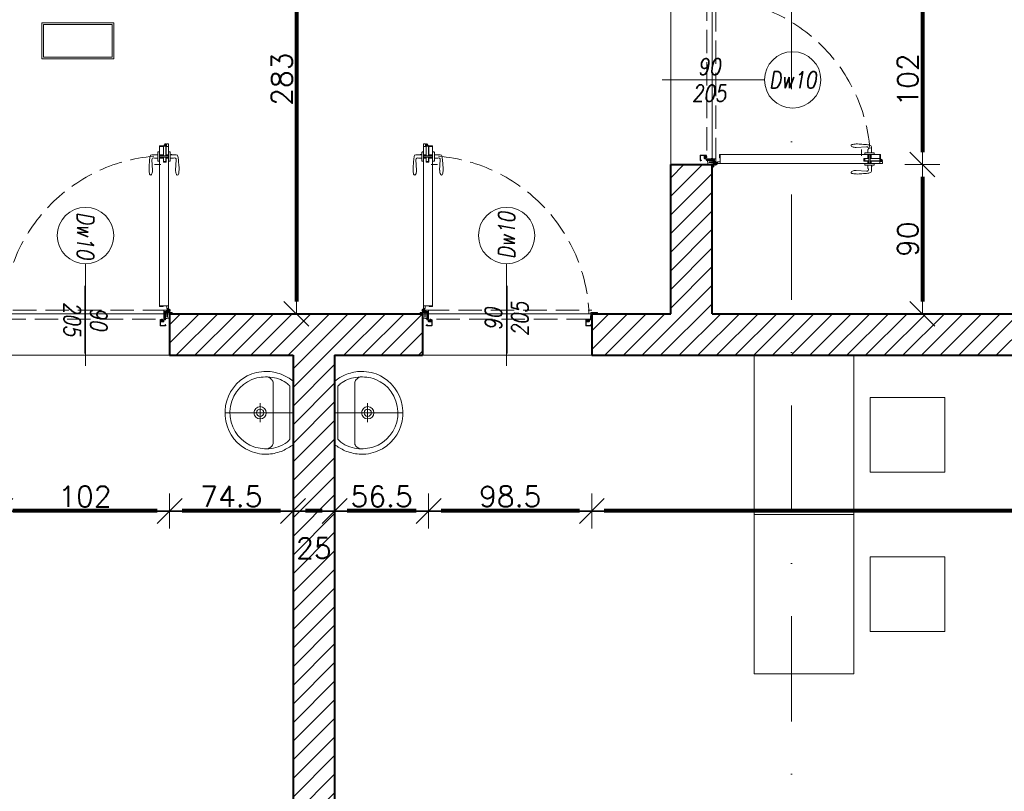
# Model space of a CAD drawing. Header units: metres. Extents: x 7408630 to 15602436, y 5561464 to 13303678.
# Tile 17 of 123: x 7415095 to 7415688, y 5562486 to 5562951. Entities that reach past the tile are written whole.
import ezdxf
from ezdxf.enums import TextEntityAlignment as Align

# ---------------------------------------------------------------- set-up
doc = ezdxf.new("R2010")
doc.units = ezdxf.units.M
doc.header["$MEASUREMENT"] = 0
for name, pattern in [('CENTER', [0.6, 0.375, -0.075, 0.075, -0.075]), ('DASHDOT', [25.4, 12.7, -6.35, 0, -6.35]), ('Hidden Line', [391.222223, 282.222223, -109])]:
    doc.linetypes.add(name, pattern=pattern)
for name, color, linetype, lineweight in [('!! 0_Opis_pom', 9, 'Continuous', 13), ('!! 0_Osie', 1, 'DASHDOT', 13), ('!! 1_ proj wyposdażenie', 42, 'Continuous', 5), ('!! 1_drzwi opis', 151, 'Continuous', 9), ('!! 1_drzwi-linia', 213, 'Continuous', 5), ('!! 1_hatch projektowane ściany', 4, 'Continuous', 5), ('!! 1_OPIS POM NOWE', 140, 'Continuous', 5), ('!! 1_PROJ Sciany', 2, 'Continuous', 40), ('!! 2_wypos-sanitarne', 240, 'Continuous', 9), ('!! wymiary osi', 250, 'Continuous', 5), ('0-osie-liniA', 14, 'DASHDOT', 5), ('Granica', 112, 'Continuous', 80)]:
    doc.layers.add(name, color=color, linetype=linetype, lineweight=lineweight)
doc.layers.add('!! 0_ramki', color=66, linetype='Continuous', lineweight=9, plot=False)
doc.layers.add('Powierzchnia', color=140, linetype='Continuous', lineweight=5, plot=False)
doc.styles.add('50', font='ROMANS.shx', dxfattribs={"width": 0.8, "oblique": 10, "height": 10})
doc.styles.add('ARIAL', font='tahoma.ttf')
doc.styles.add('TXT', font='simplex.shx')
doc.dimstyles.new('DIM50', dxfattribs={"dimscale": 5, "dimtxt": 2, "dimasz": 1, "dimexe": 0, "dimexo": 0, "dimgap": 0.5, "dimtad": 1, "dimdec": 4, "dimrnd": 0.5, "dimdsep": 46, "dimtxsty": 'TXT', "dimblk": 'TICK1', "dimblk1": 'TICK1', "dimblk2": 'TICK1', "dimsah": 1, "dimcen": 0, "dimse1": 1, "dimse2": 1, "dimclrd": 1, "dimclre": 7, "dimclrt": 9, "dimadec": 0, "dimazin": 0, "dimtfac": 1, "dimtdec": 4, "dimtmove": 2, "dimatfit": 3, "dimldrblk": 'TICK1', "dimfxl": 1, "dimtolj": 1, "dimarcsym": 0})
pattern_1 = [(45, (-71376.923, 194378.116), (-5.61266008, 5.61266008), [])]

# ---------------------------------------------------------------- blocks, each defined once
blk = doc.blocks.new('8544-EI60')
at = {"color": 254, "true_color": 0xe9d9be}
for p, q in [((-5.3, 0), (6, 0)), ((6, 0), (7.4, -1.4)), ((-7.5, -2.2), (-7.5, -2.2)), ((-7.5, -5.2), (-7.5, -5.2)), ((-7.5, -8.2), (-7.5, -8.2)), ((-5.6, -0.1), (-7.4, -1.9)), ((-5.5, -3), (-7.4, -4.9)), ((-5.5, -6), (-7.4, -7.9)), ((-5.5, -1.4), (-6.6, -2.6)), ((-5.5, -4.4), (-6.6, -5.6)), ((-5.5, -7.4), (-6.6, -8.6)), ((-5.5, -3), (-5.5, -1.4)), ((-5.5, -6), (-5.5, -4.4)), ((-5.5, -7.4), (-5.3, -8)), ((-5.3, -8), (-1.2, -8)), ((-4.5, -3.9), (-4.5, -1)), ((-4.5, -1), (5, -1)), ((-4.5, -3.9), (0.4, -2.7)), ((-4.5, -5), (0.1, -3.8)), ((-4.5, -7), (-4.5, -5)), ((-4.5, -7), (-1.2, -7)), ((-0.7, -8.5), (-1.1, -12.4)), ((0.3, -8.6), (-0.1, -12.1)), ((3.1, -13.5), (-0.1, -13.5)), ((0.1, -3.8), (5.2, -7.4)), ((3, -12.5), (0.3, -12.5)), ((0.4, -2.7), (5, -6.1)), ((5, -6.1), (5, -1)), ((6, -1.4), (6.6, -2.1)), ((6, -3.2), (6, -1.4)), ((6, -3.2), (7.4, -4.5)), ((6, -4.6), (6.6, -5.3)), ((6, -6), (6, -4.6)), ((6.7, -6.4), (7.5, -6)), ((7.5, -1.7), (7.5, -1.7)), ((7.5, -4.9), (7.5, -4.9)), ((7.5, -8), (7.6, -9.4))]:
    blk.add_line(p, q, dxfattribs=at)
for centre, radius, start, end in [((-5.3, -0.5), 0.5, 90, 135), ((-7, -2.2), 0.5, 135, 180), ((-7, -2.2), 0.5, 180, 315), ((-7, -5.2), 0.5, 135, 180), ((-7, -5.2), 0.5, 180, 315), ((-7, -8.2), 0.5, 135, 180), ((-7, -8.2), 0.5, 180, 315), ((-1.2, -8.5), 1.5, 354.43659, 90), ((-1.2, -8.5), 0.5, 354.43659, 90), ((0.4, -12.5), 1.5, 174.43659, 180.41249), ((-0.1, -12.5), 1, 180.41249, 270), ((0.3, -12.1), 0.4, 174.43659, 270), ((3, -11.5), 1, 270, 290.12116), ((3.1, -12.5), 1, 270, 288.98447), ((0.1, -3.8), 9.19, 290.12116, 302.44059), ((0.1, -3.8), 10.2, 288.98447, 310.54143), ((3.7, -9.5), 2.5, 302.44059, 54.37606), ((6.5, -6), 0.5, 180, 296.57466), ((7, -1.7), 0.5, 225, 0), ((7, -4.9), 0.5, 225, 0), ((5.1, -9.7), 2.5, 310.54143, 5.5701), ((7, -1.7), 0.5, 0, 45), ((7, -4.9), 0.5, 0, 45)]:
    blk.add_arc(centre, radius, start, end, dxfattribs=at)
blk = doc.blocks.new('zaw-dr-90-p')
at = {"color": 2, "linetype": 'CENTER', "ltscale": 0.2}
for p, q in [((12, 0), (-12, 0)), ((0, 12), (0, -12)), ((24.5, 24), (31, 24)), ((24.5, 19), (31, 19))]:
    blk.add_line(p, q, dxfattribs=at)
at = {"ltscale": 0.2}
for p, q in [((10, 12), (6.5, 12)), ((10, 0), (10, 6.5))]:
    blk.add_line(p, q, dxfattribs=at)
blk.add_lwpolyline([(0, 6.5), (23.5, 6.5, 0.414214), (28, 11), (28, 31), (24.5, 31), (24.5, 11, -0.414214), (23.5, 10), (0, 10, 4.561698), (7.6, 6.5), (4.9, 4.2)], format="xyb", dxfattribs=at)
blk.add_lwpolyline([(-0.2, -0.2), (-2.5, -0.2), (-2.5, 0.2), (-0.2, 0.2), (-0.2, 2.5), (0.2, 2.5), (0.2, 0.2), (2.8, 0.2), (2.8, -0.2), (0.2, -0.2), (0.2, -2.8), (-0.2, -2.8)], close=True)
blk.add_lwpolyline([(10, 10), (10, 39), (6.5, 39), (6.5, 10)], dxfattribs=at)
blk.add_circle((0, 0), 6.5, dxfattribs=at)
blk = doc.blocks.new('drzwi 90- sc 12')
h = blk.add_hatch()
h.set_pattern_fill('ANSI37', color=256, scale=0.022, angle=0.00105, style=0)
h.set_pattern_definition([(45.0010491, (2407.02095, 648.17796), (-0.04939231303, 0.04939050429), []), (135.0010491, (2407.02095, 648.17796), (-0.04939050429, -0.04939231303), [])])
h.paths.add_polyline_path([(-13715.37, 20305.72), (-13715.57, 20305.72), (-13715.57, 20307.72), (-13715.37, 20307.72)])
h = blk.add_hatch()
h.set_pattern_fill('ANSI37', color=256, scale=0.022, angle=0.00105, style=0)
h.set_pattern_definition([(135.0010491, (4473.9854, -4604.62511), (0.04939050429, 0.04939231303), []), (45.0010491, (4473.9854, -4604.62511), (0.04939231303, -0.04939050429), [])])
h.paths.add_polyline_path([(-13617.17, 20305.72), (-13616.97, 20305.72), (-13616.97, 20306.72), (-13617.17, 20306.72)])
h.paths.add_polyline_path([(-13617.17, 20306.72), (-13616.97, 20306.72), (-13616.97, 20307.72), (-13617.17, 20307.72)])
at = {"ltscale": 0.2}
for p, q in [((-13620.32, 20406.56), (-13621.08, 20406.56)), ((-13614.92, 20406.56), (-13614.16, 20406.56)), ((-13621.38, 20404.81), (-13624.98, 20404.81)), ((-13624.98, 20401.86), (-13624.58, 20395.61)), ((-13621.38, 20402.71), (-13622.87, 20402.71)), ((-13621.38, 20406.26), (-13621.38, 20401.26)), ((-13620.32, 20400.96), (-13621.08, 20400.96)), ((-13614.92, 20400.96), (-13614.16, 20400.96)), ((-13613.86, 20406.26), (-13613.86, 20401.26)), ((-13613.86, 20404.81), (-13610.26, 20404.81)), ((-13613.86, 20402.71), (-13612.38, 20402.71)), ((-13613.36, 20405.01), (-13613.36, 20404.81)), ((-13613.36, 20405.01), (-13612.86, 20405.01)), ((-13612.86, 20405.01), (-13612.86, 20404.81)), ((-13610.26, 20401.86), (-13610.66, 20395.61))]:
    blk.add_line(p, q, dxfattribs=at)
for p, q in [((-13620.32, 20410.16), (-13620.32, 20313.77)), ((-13618, 20409.86), (-13620.32, 20409.86)), ((-13616.12, 20410.26), (-13620.22, 20410.26)), ((-13616.12, 20410.26), (-13620, 20410.26)), ((-13618.17, 20410.26), (-13618.17, 20409.96)), ((-13618.17, 20410.26), (-13616.22, 20410.26)), ((-13618.17, 20410.26), (-13616.22, 20410.26)), ((-13618.17, 20409.96), (-13616.22, 20409.96)), ((-13618, 20404.16), (-13618, 20409.96)), ((-13617.9, 20404.16), (-13617.9, 20409.96)), ((-13617.77, 20410.26), (-13616.92, 20411.46)), ((-13616.92, 20410.26), (-13616.92, 20411.46)), ((-13616.62, 20411.46), (-13616.92, 20411.46)), ((-13616.62, 20411.46), (-13616.92, 20411.46)), ((-13616.62, 20410.26), (-13616.62, 20411.46)), ((-13616.62, 20410.26), (-13616.62, 20411.26)), ((-13616.62, 20410.66), (-13616.62, 20410.86)), ((-13616.5, 20404.16), (-13616.5, 20409.96)), ((-13616.4, 20404.16), (-13616.4, 20409.96)), ((-13614.92, 20409.86), (-13616.4, 20409.86)), ((-13616.22, 20410.26), (-13616.22, 20409.96)), ((-13616.22, 20409.96), (-13616.22, 20410.26)), ((-13616.12, 20410.26), (-13616.12, 20411.46)), ((-13616.12, 20411.46), (-13615.02, 20411.46)), ((-13614.92, 20411.36), (-13614.92, 20313.77)), ((-13618, 20404.76), (-13620.32, 20404.76)), ((-13620.32, 20404.16), (-13614.92, 20404.16)), ((-13620.32, 20403.36), (-13614.92, 20403.36)), ((-13618, 20402.76), (-13620.32, 20402.76)), ((-13618, 20400.34), (-13618, 20403.36)), ((-13617.9, 20400.84), (-13617.9, 20403.36)), ((-13616.5, 20400.84), (-13617.9, 20400.84)), ((-13617.9, 20400.84), (-13616.5, 20400.84)), ((-13616.5, 20400.84), (-13616.5, 20403.36)), ((-13616.4, 20404.76), (-13614.92, 20404.76)), ((-13616.4, 20400.34), (-13616.4, 20403.36)), ((-13616.4, 20402.76), (-13614.92, 20402.76)), ((-13619.54, 20398.92), (-13623.37, 20398.92)), ((-13619.54, 20398.92), (-13623.37, 20398.92)), ((-13618, 20400.34), (-13616.4, 20400.34)), ((-13620.32, 20313.47), (-13620.32, 20317.97)), ((-13614.92, 20312.27), (-13614.92, 20317.97)), ((-13614.92, 20313.77), (-13620.32, 20313.77)), ((-13618.22, 20313.37), (-13620.22, 20313.37)), ((-13618.22, 20313.67), (-13618.22, 20313.37)), ((-13618.22, 20313.67), (-13616.42, 20313.67)), ((-13615.92, 20313.17), (-13615.92, 20312.17)), ((-13615.92, 20312.17), (-13615.02, 20312.17)), ((-13715.57, 20308.32), (-13715.57, 20308.56)), ((-13715.57, 20307.69), (-13715.57, 20308.56)), ((-13715.57, 20307.82), (-13715.57, 20308.56)), ((-13715.57, 20307.72), (-13715.37, 20307.72)), ((-13617.77, 20311.12), (-13617.77, 20305.72)), ((-13617.77, 20311.12), (-13617.77, 20305.72)), ((-13617.37, 20309.92), (-13617.37, 20305.82)), ((-13616.17, 20309.92), (-13617.37, 20309.92)), ((-13616.17, 20309.92), (-13616.17, 20311.02)), ((-13715.77, 20301.96), (-13716.27, 20301.96)), ((-13616.77, 20301.96), (-13616.27, 20301.96))]:
    blk.add_line(p, q)
at = {"linetype": 'Hidden Line', "lineweight": 9, "ltscale": 0.05}
for p, q in [((-13616.27, 20311.12), (-13716.27, 20311.12)), ((-13715.07, 20305.72), (-13617.47, 20305.72))]:
    blk.add_line(p, q, dxfattribs=at)
for points in [[(-13665.27, 20284.96), (-13665.27, 20325.83)], [(-13715.37, 20307.72), (-13715.37, 20305.72), (-13715.57, 20305.72), (-13715.57, 20307.72)], [(-13615.57, 20309.64), (-13615.32, 20309.64), (-13615.32, 20309.82), (-13616.32, 20309.82), (-13616.32, 20309.64), (-13615.92, 20309.64)]]:
    blk.add_lwpolyline(points)
at = {"lineweight": 30}
for points in [[(-13716.27, 20308.92), (-13721.27, 20308.92)], [(-13716.27, 20308.92), (-13716.27, 20296.92)], [(-13614.27, 20308.92), (-13609.27, 20308.92)], [(-13614.27, 20308.92), (-13614.27, 20296.92)]]:
    blk.add_lwpolyline(points, dxfattribs=at)
at = {"ltscale": 0.2}
for points in [[(-13715.57, 20307.51), (-13715.57, 20309.48, 0.414214), (-13715.91, 20309.82), (-13719.43, 20309.82, 0.414214), (-13719.77, 20309.48), (-13719.77, 20308.92), (-13719.59, 20308.92), (-13719.59, 20309.48, -0.414214), (-13719.43, 20309.64), (-13716.97, 20309.64)], [(-13716.97, 20309.64), (-13715.91, 20309.64, -0.414214), (-13715.75, 20309.48), (-13715.75, 20307.51)], [(-13715.75, 20307.76), (-13715.75, 20305.58, 0.414214), (-13715.41, 20305.24), (-13714.96, 20305.24, -0.414214), (-13714.8, 20305.08), (-13714.8, 20304.48, 0.414214), (-13714.46, 20304.14), (-13713.28, 20304.14, 0.414214), (-13712.94, 20304.48), (-13712.94, 20305.15, -1), (-13712.75, 20305.15), (-13712.75, 20301.96, -0.414214), (-13712.91, 20301.8), (-13715.43, 20301.8, -0.414214), (-13715.59, 20301.96), (-13715.59, 20302.52), (-13715.77, 20302.52), (-13715.77, 20301.96, 0.414214), (-13715.43, 20301.62), (-13712.91, 20301.62, 0.414214), (-13712.57, 20301.96), (-13712.57, 20305.15, 1), (-13713.12, 20305.15), (-13713.12, 20304.48, -0.414214), (-13713.28, 20304.32), (-13714.46, 20304.32, -0.414214), (-13714.62, 20304.48), (-13714.62, 20305.08, 0.414214), (-13714.96, 20305.42), (-13715.41, 20305.42, -0.414214), (-13715.57, 20305.58), (-13715.57, 20307.64)], [(-13615.92, 20309.64), (-13616.63, 20309.64, 0.414214), (-13616.79, 20309.48), (-13616.79, 20305.58, -0.414214), (-13617.13, 20305.24), (-13617.58, 20305.24, 0.414214), (-13617.74, 20305.08), (-13617.74, 20304.48, -0.414214), (-13618.08, 20304.14), (-13619.26, 20304.14, -0.414214), (-13619.6, 20304.48), (-13619.6, 20305.15, 1), (-13619.79, 20305.15), (-13619.79, 20301.96, 0.414214), (-13619.63, 20301.8), (-13617.11, 20301.8, 0.414214), (-13616.95, 20301.96), (-13616.95, 20302.52), (-13616.77, 20302.52), (-13616.77, 20301.96, -0.414214), (-13617.11, 20301.62), (-13619.63, 20301.62, -0.414214), (-13619.97, 20301.96), (-13619.97, 20305.15, -1), (-13619.42, 20305.15), (-13619.42, 20304.48, 0.414214), (-13619.26, 20304.32), (-13618.08, 20304.32, 0.414214), (-13617.92, 20304.48), (-13617.92, 20305.08, -0.414214), (-13617.58, 20305.42), (-13617.13, 20305.42, 0.414214), (-13616.97, 20305.58), (-13616.97, 20309.48, -0.414214), (-13616.63, 20309.82), (-13613.11, 20309.82, -0.414214), (-13612.77, 20309.48), (-13612.77, 20308.92), (-13612.95, 20308.92), (-13612.95, 20309.48, 0.414214), (-13613.11, 20309.64), (-13615.57, 20309.64)], [(-13616.43, 20309.49), (-13616.43, 20309.64), (-13616.63, 20309.64, 0.414214), (-13616.79, 20309.48), (-13616.79, 20306.14), (-13615.99, 20306.14), (-13615.99, 20306.34), (-13614.39, 20306.34), (-13614.39, 20309.64), (-13614.93, 20309.64), (-13614.93, 20309.49)]]:
    blk.add_lwpolyline(points, format="xyb", dxfattribs=at)
for points in [[(-13616.97, 20307.72), (-13617.17, 20307.72), (-13617.17, 20305.72), (-13616.97, 20305.72)], [(-13616.79, 20308.82), (-13616.97, 20308.82), (-13616.97, 20307.42), (-13616.79, 20307.42)]]:
    blk.add_lwpolyline(points, close=True)
for centre, radius, start, end in [((-13621.08, 20406.26), 0.3, 90, 180), ((-13614.16, 20406.26), 0.3, 0, 90), ((-13624.98, 20403.76), 1.05, 90, 180), ((-13623.93, 20401.96), 1.05, 58.61185, 185.46502), ((-13622.87, 20403.71), 1, 238.61185, 270), ((-13621.08, 20401.26), 0.3, 180, 270), ((-13614.16, 20401.26), 0.3, 270, 0), ((-13612.38, 20403.71), 1, 270, 301.38815), ((-13611.31, 20401.96), 1.05, 354.53498, 121.38815), ((-13610.26, 20403.76), 1.05, 0, 90), ((-13625.63, 20393.35), 0.74, 198.92464, 270), ((-13609.61, 20393.35), 0.74, 270, 341.07536)]:
    blk.add_arc(centre, radius, start, end, dxfattribs=at)
for centre, radius, start, end in [((-13620.22, 20410.16), 0.1, 90, 180), ((-13615.02, 20411.36), 0.1, 0, 90), ((-13620.22, 20313.47), 0.1, 180, 270), ((-13616.42, 20313.17), 0.5, 0, 90), ((-13615.02, 20312.27), 0.1, 270, 0), ((-13617.47, 20305.82), 0.1, 270, 0), ((-13616.27, 20311.02), 0.1, 0, 90)]:
    blk.add_arc(centre, radius, start, end)
at = {"linetype": 'Hidden Line', "lineweight": 9, "ltscale": 0.05}
blk.add_arc((-13615.5, 20305.14), 99.12, 94.80054, 177.69442, dxfattribs=at)
at = {"ltscale": 0.2}
blk.add_ellipse((-13625.63, 20395.61), major_axis=(0, 3), ratio=0.347016, start_param=3.132997, end_param=4.712389, dxfattribs=at)
at = {"ltscale": 0.2, "extrusion": (0, 0, -1)}
blk.add_ellipse((-13609.62, 20395.61), major_axis=(0, 3), ratio=0.347016, start_param=3.132997, end_param=4.712389, dxfattribs=at)
at = {"ltscale": 0.2}
for points in [[(-13626.03, 20403.76), (-13626.09, 20403.41), (-13626.32, 20401.88), (-13626.44, 20399.16), (-13626.83, 20395.94), (-13626.48, 20393.94), (-13626.33, 20393.11)], [(-13609.21, 20403.76), (-13609.16, 20403.41), (-13608.93, 20401.88), (-13608.8, 20399.16), (-13608.41, 20395.94), (-13608.76, 20393.94), (-13608.91, 20393.11)]]:
    blk.add_open_spline(points, degree=3, knots=[0, 0, 0, 0, 1.06066, 4.623314, 8.177981, 10.699943, 10.699943, 10.699943, 10.699943], dxfattribs=at)
at = {"xscale": 0.09999999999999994, "yscale": 0.09999999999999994, "zscale": 0.09999999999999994, "rotation": 180.0000000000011}
for name, p in [('zaw-dr-90-p', (-13614.92, 20310.92)), ('8544-EI60', (-13618.67, 20304.32))]:
    blk.add_blockref(name, p, dxfattribs=at)
at = {"extrusion": (0, 0, -1), "xscale": 0.09999999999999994, "yscale": 0.09999999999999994, "zscale": -0.1, "rotation": 179.9999999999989}
blk.add_blockref('8544-EI60', (13713.87, 20304.32), dxfattribs=at)
blk = doc.blocks.new('BLOK OSI')
at = {"layer": '0-osie-liniA', "ltscale": 5}
blk.add_lwpolyline([(53790.21142, -198088.5883), (53790.21142, -199860.81919)], dxfattribs=at)
blk = doc.blocks.new('1_ok-opis')
blk.add_line((0, 111.61), (0, 50))
blk.add_circle((0, 128.61), 17)
at = {"style": '50', "oblique": 10, "width": 0.8}
for tag, rotation, p in [('NR', 90, (0, 128.61)), ('NR', 270, (0, 128.61)), ('SZEROKOŚĆ', 90, (-8, 78.29)), ('SZEROKOŚĆ', 270, (8, 78.29)), ('WYSOKOŚĆ', 270, (-8, 78.29)), ('WYSOKOŚĆ', 90, (8, 78.29))]:
    blk.add_attdef(tag, text='', height=10, rotation=rotation, dxfattribs=at).set_placement(p, align=Align.MIDDLE)
blk = doc.blocks.new('TICK1')
at = {"color": 2}
blk.add_line((-1, -1), (1, 1), dxfattribs=at)
at = {"color": 0}
for p, q in [((0, -1.4), (0, 1.4)), ((0, 0), (-1, 0))]:
    blk.add_line(p, q, dxfattribs=at)
blk = doc.blocks.new('*D902')
at = {"layer": '!! wymiary osi', "color": 1, "lineweight": -2, "transparency": 16777216}
blk.add_line((76312.83, -198677.09), (76312.83, -198764.09), dxfattribs=at)
at = {"layer": 'DEFPOINTS', "color": 0, "transparency": 16777216}
for p in [(76186.17, -198669.59), (76186.17, -198771.59), (76312.83, -198771.59)]:
    blk.add_point(p, dxfattribs=at)
at = {"layer": '!! wymiary osi', "color": 1, "lineweight": -2, "transparency": 16777216, "xscale": 7.5, "yscale": 7.5, "zscale": 7.5}
for p, rotation in [((76312.83, -198669.59), 90), ((76312.83, -198771.59), 270)]:
    blk.add_blockref('TICK1', p, dxfattribs=dict(at, rotation=rotation))
at = {"layer": '!! wymiary osi', "color": 9, "transparency": 16777216, "insert": (76304.08, -198720.59), "char_height": 12.5, "attachment_point": 5, "rotation": 90, "style": 'TXT'}
blk.add_mtext('\\A1;102', dxfattribs=at)
blk = doc.blocks.new('*D903')
at = {"layer": '!! wymiary osi', "color": 1, "lineweight": -2, "transparency": 16777216}
blk.add_line((76312.83, -198779.09), (76312.83, -198854.09), dxfattribs=at)
at = {"layer": 'DEFPOINTS', "color": 0, "transparency": 16777216}
for p in [(76186.17, -198771.59), (76186.17, -198861.59), (76312.83, -198861.59)]:
    blk.add_point(p, dxfattribs=at)
at = {"layer": '!! wymiary osi', "color": 1, "lineweight": -2, "transparency": 16777216, "xscale": 7.5, "yscale": 7.5, "zscale": 7.5}
for p, rotation in [((76312.83, -198771.59), 90), ((76312.83, -198861.59), 270)]:
    blk.add_blockref('TICK1', p, dxfattribs=dict(at, rotation=rotation))
at = {"layer": '!! wymiary osi', "color": 9, "transparency": 16777216, "insert": (76304.08, -198816.59), "char_height": 12.5, "attachment_point": 5, "rotation": 90, "style": 'TXT'}
blk.add_mtext('\\A1;90', dxfattribs=at)
blk = doc.blocks.new('*D935')
at = {"layer": '!! wymiary osi', "color": 1, "lineweight": -2, "transparency": 16777216}
blk.add_line((75935.66, -198586.09), (75935.66, -198854.09), dxfattribs=at)
at = {"layer": 'DEFPOINTS', "color": 0, "transparency": 16777216}
for p in [(75894.93, -198578.59), (75879.93, -198861.59), (75935.66, -198861.59)]:
    blk.add_point(p, dxfattribs=at)
at = {"layer": '!! wymiary osi', "color": 1, "lineweight": -2, "transparency": 16777216, "xscale": 7.5, "yscale": 7.5, "zscale": 7.5}
for p, rotation in [((75935.66, -198578.59), 90), ((75935.66, -198861.59), 270)]:
    blk.add_blockref('TICK1', p, dxfattribs=dict(at, rotation=rotation))
at = {"layer": '!! wymiary osi', "color": 9, "transparency": 16777216, "insert": (75926.91, -198720.09), "char_height": 12.5, "attachment_point": 5, "rotation": 90, "style": 'TXT'}
blk.add_mtext('\\A1;283', dxfattribs=at)
blk = doc.blocks.new('*D936')
at = {"layer": '!! wymiary osi', "color": 1, "lineweight": -2, "transparency": 16777216}
blk.add_line((76996.42, -198980.41), (76121.17, -198980.41), dxfattribs=at)
at = {"layer": 'DEFPOINTS', "color": 0, "transparency": 16777216}
for p in [(76113.67, -198918.58), (77003.92, -198918.58), (76113.67, -198980.41)]:
    blk.add_point(p, dxfattribs=at)
at = {"layer": '!! wymiary osi', "color": 1, "lineweight": -2, "transparency": 16777216, "xscale": 7.5, "yscale": 7.5, "zscale": 7.5, "rotation": 180}
blk.add_blockref('TICK1', (76113.67, -198980.41), dxfattribs=at)
at = {"layer": '!! wymiary osi', "color": 1, "lineweight": -2, "transparency": 16777216, "xscale": 7.5, "yscale": 7.5, "zscale": 7.5}
blk.add_blockref('TICK1', (77003.92, -198980.41), dxfattribs=at)
at = {"layer": '!! wymiary osi', "color": 9, "transparency": 16777216, "insert": (76558.8, -198971.66), "char_height": 12.5, "attachment_point": 5, "style": 'TXT'}
blk.add_mtext('\\A1;890', dxfattribs=at)
blk = doc.blocks.new('*D937')
at = {"layer": '!! wymiary osi', "color": 1, "lineweight": -2, "transparency": 16777216}
blk.add_line((76106.17, -198980.41), (76022.79, -198980.41), dxfattribs=at)
at = {"layer": 'DEFPOINTS', "color": 0, "transparency": 16777216}
for p in [(76015.29, -198918.58), (76113.67, -198918.58), (76015.29, -198980.41)]:
    blk.add_point(p, dxfattribs=at)
at = {"layer": '!! wymiary osi', "color": 1, "lineweight": -2, "transparency": 16777216, "xscale": 7.5, "yscale": 7.5, "zscale": 7.5, "rotation": 180}
blk.add_blockref('TICK1', (76015.29, -198980.41), dxfattribs=at)
at = {"layer": '!! wymiary osi', "color": 1, "lineweight": -2, "transparency": 16777216, "xscale": 7.5, "yscale": 7.5, "zscale": 7.5}
blk.add_blockref('TICK1', (76113.67, -198980.41), dxfattribs=at)
at = {"layer": '!! wymiary osi', "color": 9, "transparency": 16777216, "insert": (76064.48, -198971.66), "char_height": 12.5, "attachment_point": 5, "style": 'TXT'}
blk.add_mtext('\\A1;98.5', dxfattribs=at)
blk = doc.blocks.new('*D938')
at = {"layer": '!! wymiary osi', "color": 1, "lineweight": -2, "transparency": 16777216}
blk.add_line((76007.79, -198980.41), (75966.17, -198980.41), dxfattribs=at)
at = {"layer": 'DEFPOINTS', "color": 0, "transparency": 16777216}
for p in [(75958.67, -198918.58), (76015.29, -198918.58), (75958.67, -198980.41)]:
    blk.add_point(p, dxfattribs=at)
at = {"layer": '!! wymiary osi', "color": 1, "lineweight": -2, "transparency": 16777216, "xscale": 7.5, "yscale": 7.5, "zscale": 7.5, "rotation": 180}
blk.add_blockref('TICK1', (75958.67, -198980.41), dxfattribs=at)
at = {"layer": '!! wymiary osi', "color": 1, "lineweight": -2, "transparency": 16777216, "xscale": 7.5, "yscale": 7.5, "zscale": 7.5}
blk.add_blockref('TICK1', (76015.29, -198980.41), dxfattribs=at)
at = {"layer": '!! wymiary osi', "color": 9, "transparency": 16777216, "insert": (75986.98, -198971.66), "char_height": 12.5, "attachment_point": 5, "style": 'TXT'}
blk.add_mtext('\\A1;56.5', dxfattribs=at)
blk = doc.blocks.new('*D939')
at = {"layer": '!! wymiary osi', "color": 1, "lineweight": -2, "transparency": 16777216}
blk.add_line((75951.17, -198980.41), (75941.17, -198980.41), dxfattribs=at)
at = {"layer": 'DEFPOINTS', "color": 0, "transparency": 16777216}
for p in [(75933.67, -198918.58), (75958.67, -198918.58), (75933.67, -198980.41)]:
    blk.add_point(p, dxfattribs=at)
at = {"layer": '!! wymiary osi', "color": 1, "lineweight": -2, "transparency": 16777216, "xscale": 7.5, "yscale": 7.5, "zscale": 7.5, "rotation": 180}
blk.add_blockref('TICK1', (75933.67, -198980.41), dxfattribs=at)
at = {"layer": '!! wymiary osi', "color": 1, "lineweight": -2, "transparency": 16777216, "xscale": 7.5, "yscale": 7.5, "zscale": 7.5}
blk.add_blockref('TICK1', (75958.67, -198980.41), dxfattribs=at)
at = {"layer": '!! wymiary osi', "color": 9, "transparency": 16777216, "insert": (75946.17, -199002.91), "char_height": 12.5, "attachment_point": 5, "style": 'TXT'}
blk.add_mtext('\\A1;25', dxfattribs=at)
blk = doc.blocks.new('*D940')
at = {"layer": '!! wymiary osi', "color": 1, "lineweight": -2, "transparency": 16777216}
blk.add_line((75926.17, -198980.41), (75866.77, -198980.41), dxfattribs=at)
at = {"layer": 'DEFPOINTS', "color": 0, "transparency": 16777216}
for p in [(75859.27, -198918.58), (75933.67, -198918.58), (75859.27, -198980.41)]:
    blk.add_point(p, dxfattribs=at)
at = {"layer": '!! wymiary osi', "color": 1, "lineweight": -2, "transparency": 16777216, "xscale": 7.5, "yscale": 7.5, "zscale": 7.5, "rotation": 180}
blk.add_blockref('TICK1', (75859.27, -198980.41), dxfattribs=at)
at = {"layer": '!! wymiary osi', "color": 1, "lineweight": -2, "transparency": 16777216, "xscale": 7.5, "yscale": 7.5, "zscale": 7.5}
blk.add_blockref('TICK1', (75933.67, -198980.41), dxfattribs=at)
at = {"layer": '!! wymiary osi', "color": 9, "transparency": 16777216, "insert": (75896.47, -198971.66), "char_height": 12.5, "attachment_point": 5, "style": 'TXT'}
blk.add_mtext('\\A1;74.5', dxfattribs=at)
blk = doc.blocks.new('*D941')
at = {"layer": '!! wymiary osi', "color": 1, "lineweight": -2, "transparency": 16777216}
blk.add_line((75851.77, -198980.41), (75764.77, -198980.41), dxfattribs=at)
at = {"layer": 'DEFPOINTS', "color": 0, "transparency": 16777216}
for p in [(75757.27, -198918.58), (75859.27, -198918.58), (75757.27, -198980.41)]:
    blk.add_point(p, dxfattribs=at)
at = {"layer": '!! wymiary osi', "color": 1, "lineweight": -2, "transparency": 16777216, "xscale": 7.5, "yscale": 7.5, "zscale": 7.5, "rotation": 180}
blk.add_blockref('TICK1', (75757.27, -198980.41), dxfattribs=at)
at = {"layer": '!! wymiary osi', "color": 1, "lineweight": -2, "transparency": 16777216, "xscale": 7.5, "yscale": 7.5, "zscale": 7.5}
blk.add_blockref('TICK1', (75859.27, -198980.41), dxfattribs=at)
at = {"layer": '!! wymiary osi', "color": 9, "transparency": 16777216, "insert": (75808.27, -198971.66), "char_height": 12.5, "attachment_point": 5, "style": 'TXT'}
blk.add_mtext('\\A1;102', dxfattribs=at)
blk = doc.blocks.new('A$C527aaae0')
for points in [[(0.1915, -0.001), (0.1975, -0.0093), (0.203, -0.0173), (0.2082, -0.025), (0.213, -0.0326), (0.2175, -0.0402), (0.2216, -0.0479), (0.2255, -0.0558), (0.2292, -0.0639), (0.2328, -0.0735), (0.2366, -0.0845), (0.2399, -0.0953), (0.2429, -0.1061), (0.2453, -0.1169), (0.2473, -0.1278), (0.2487, -0.1389), (0.2495, -0.1502), (0.2498, -0.1618), (0.2492, -0.1766), (0.2478, -0.1918), (0.2457, -0.2067), (0.2428, -0.2214), (0.239, -0.2358), (0.2344, -0.25), (0.2289, -0.2639), (0.2225, -0.2775), (0.2132, -0.2936), (0.1947, -0.319), (0.174, -0.3415), (0.1513, -0.361), (0.1268, -0.3776), (0.1005, -0.391), (0.0726, -0.4011), (0.0432, -0.4079), (0.0125, -0.4112), (-0.0191, -0.4105), (-0.0495, -0.4063), (-0.0786, -0.3988), (-0.1062, -0.3881), (-0.1321, -0.3743), (-0.1563, -0.3574), (-0.1786, -0.3374), (-0.1988, -0.3143), (-0.2168, -0.2883), (-0.2237, -0.2746), (-0.2299, -0.2608), (-0.2353, -0.2468), (-0.24, -0.2327), (-0.2438, -0.2183), (-0.2467, -0.2037), (-0.2487, -0.1888), (-0.2498, -0.1735), (-0.2497, -0.1595), (-0.249, -0.1479), (-0.2479, -0.1367), (-0.2463, -0.1256), (-0.2444, -0.1148), (-0.242, -0.104), (-0.2392, -0.0932), (-0.2359, -0.0823), (-0.2322, -0.0712), (-0.2282, -0.0623), (-0.2242, -0.0541), (-0.22, -0.0461), (-0.2157, -0.0381), (-0.2113, -0.0303), (-0.2067, -0.0225), (-0.2019, -0.0148), (-0.1969, -0.0071), (-0.1921, -0.001)], [(0.1608, -0.0198), (0.1622, -0.0209), (0.1634, -0.022), (0.1645, -0.023), (0.1654, -0.024), (0.1663, -0.025), (0.1672, -0.0261), (0.1682, -0.0273), (0.1692, -0.0287), (0.1739, -0.0344), (0.1821, -0.0451), (0.1893, -0.0557), (0.1954, -0.0665), (0.2007, -0.0776), (0.2051, -0.0891), (0.2087, -0.1012), (0.2116, -0.114), (0.2138, -0.1277), (0.2152, -0.1416), (0.216, -0.1551), (0.2162, -0.1682), (0.2158, -0.181), (0.2146, -0.1937), (0.2128, -0.2063), (0.2103, -0.2189), (0.2069, -0.2316), (0.2007, -0.2493), (0.1874, -0.2756), (0.1704, -0.3001), (0.1499, -0.3221), (0.1263, -0.3413), (0.1, -0.3573), (0.0711, -0.3696), (0.0402, -0.3777), (0.0074, -0.3812), (-0.0248, -0.3802), (-0.0555, -0.3745), (-0.0846, -0.3645), (-0.1119, -0.3506), (-0.1369, -0.3331), (-0.1592, -0.3122), (-0.1785, -0.2885), (-0.1945, -0.2622), (-0.2053, -0.2373), (-0.2088, -0.2247), (-0.2117, -0.2119), (-0.2139, -0.1991), (-0.2155, -0.1862), (-0.2165, -0.1732), (-0.2167, -0.1601), (-0.2161, -0.147), (-0.2148, -0.1337), (-0.2129, -0.12), (-0.2097, -0.1056), (-0.2052, -0.0909), (-0.1995, -0.0763), (-0.1928, -0.0622), (-0.1851, -0.049), (-0.1767, -0.0372), (-0.1676, -0.0271), (-0.159, -0.0198)]]:
    blk.add_lwpolyline(points, close=True)
blk.add_lwpolyline([(0.2151, -0.1518), (0.2126, -0.1464), (0.21, -0.1415), (0.2071, -0.1372), (0.2038, -0.1333), (0.2, -0.1297), (0.1955, -0.1264), (0.1903, -0.1232), (0.1842, -0.1211), (-0.1851, -0.1211), (-0.1909, -0.1228), (-0.1959, -0.1256), (-0.2003, -0.1289), (-0.2043, -0.1326), (-0.2078, -0.1367), (-0.2109, -0.1413), (-0.2137, -0.1463), (-0.2163, -0.1518), (-0.2163, -0.1521)])
at = {"lineweight": 5}
for points in [[(0.1863, -0.1214), (0.1863, -0.1211)], [(0.1863, -0.1211), (0.1863, -0.1214)]]:
    blk.add_lwpolyline(points, dxfattribs=at)
for radius in [0.0371, 0.0219]:
    blk.add_circle((0.0005, -0.1995), radius)
at = {"layer": 'DEFPOINTS', "lineweight": 5}
for points in [[(0, 0), (0, -0.4111)], [(-0.0573, -0.1985), (0.0582, -0.1985)]]:
    blk.add_lwpolyline(points, dxfattribs=at)
blk = doc.blocks.new('A$C9c944097')
at = {"layer": '!! 1_hatch projektowane ściany'}
h = blk.add_hatch(dxfattribs=at)
h.set_pattern_fill('ANSI31', color=256, scale=2.5)
h.set_pattern_definition(pattern_1)
h.paths.add_polyline_path([(4736.75049, -4483.47453), (4736.75049, -4508.47453), (5623, -4508.47453), (5623, -4483.47453), (4809.25049, -4483.47453), (4809.25049, -4393.47453), (4784.25049, -4393.47453), (4784.25049, -4483.47453)])
h = blk.add_hatch(dxfattribs=at)
h.set_pattern_fill('ANSI31', color=256, scale=2.5)
h.set_pattern_definition(pattern_1)
h.paths.add_polyline_path([(4634.75057, -4483.47453), (4634.75057, -4508.47453), (4581.75049, -4508.47453), (4581.75049, -5093.51195), (4556.75049, -5093.51195), (4556.75049, -4508.47453), (4482.35106, -4508.47453), (4482.35106, -4483.47453)])
at = {"layer": '!! 0_ramki'}
blk.add_lwpolyline([(2343.21774, -4602.5562), (2343.21774, -402.5562), (5313.21774, -402.5562), (5313.21774, -4602.5562)], close=True, dxfattribs=at)
at = {"layer": '!! 1_ proj wyposdażenie'}
for points in [[(4894.49868, -4604.47453), (4834.49868, -4604.47453), (4834.49868, -4508.47453), (4894.49868, -4508.47453)], [(4949.49868, -4578.97453), (4949.49868, -4533.97453), (4904.49868, -4533.97453), (4904.49868, -4578.97453)], [(4894.49868, -4700.47453), (4834.49868, -4700.47453), (4834.49868, -4604.47453), (4894.49868, -4604.47453)], [(4949.49868, -4674.97453), (4949.49868, -4629.97453), (4904.49868, -4629.97453), (4904.49868, -4674.97453)]]:
    blk.add_lwpolyline(points, close=True, dxfattribs=at)
at = {"layer": '!! 1_hatch projektowane ściany'}
for points in [[(4736.75049, -4483.47453), (4736.75049, -4508.47453), (5627, -4508.47453), (5627, -4483.47453), (4809.25049, -4483.47453), (4809.25049, -4393.47453), (4784.25049, -4393.47453), (4784.25049, -4483.47453)], [(4634.75049, -4483.47453), (4634.75049, -4508.47453), (4581.75049, -4508.47453), (4581.75049, -5095.01195), (4556.75049, -5095.01195), (4556.75049, -4508.47453), (4482.35106, -4508.47453), (4482.35106, -4483.47453)]]:
    blk.add_lwpolyline(points, close=True, dxfattribs=at)
at = {"layer": '!! 1_OPIS POM NOWE'}
for points in [[(4405.31303, -4329.82156), (4448.83303, -4329.82156), (4448.83303, -4308.06156), (4405.31303, -4308.06156)], [(4406.40103, -4328.73356), (4447.74503, -4328.73356), (4447.74503, -4309.14956), (4406.40103, -4309.14956)]]:
    blk.add_lwpolyline(points, close=True, dxfattribs=at)
at = {"layer": '!! 1_PROJ Sciany'}
for points in [[(4784.25049, -4393.47453), (4809.25049, -4393.47453)], [(4784.25049, -4483.47453), (4784.25049, -4393.47453)], [(4809.25049, -4483.47453), (4809.25049, -4393.47453)], [(4482.35106, -4483.47453), (4482.35106, -4508.47453)], [(4482.35106, -4483.47453), (4634.75049, -4483.47453)], [(4634.75049, -4483.47453), (4634.75049, -4508.47453)], [(4736.75049, -4483.47453), (4784.25049, -4483.47453)], [(4736.75049, -4483.47453), (4736.75049, -4508.47453)], [(4809.25049, -4483.47453), (5627, -4483.47453)], [(4482.35106, -4508.47453), (4556.75049, -4508.47453)], [(4556.75049, -4508.47453), (4556.75049, -5095.01195)], [(4581.75049, -4508.47453), (4581.75049, -5095.01195)], [(4581.75049, -4508.47453), (4634.75049, -4508.47453)], [(4736.75049, -4508.47453), (5627, -4508.47453)]]:
    blk.add_lwpolyline(points, dxfattribs=at)
at = {"layer": 'Powierzchnia'}
for points in [[(4809.25049, -3699.51195), (5627, -3699.51195), (5627, -4483.47453), (4809.25049, -4483.47453)], [(3098, -3977.47213), (3667.5, -3977.47213), (3667.5, -4483.47453), (4784.25049, -4483.47453), (4784.25048, -4200.51501), (3893, -4200.51501), (3893, -3710.51195), (3098, -3710.51195)], [(3667.5, -4508.47453), (4556.75049, -4508.47453), (4556.75049, -5095.01195), (3667.5, -5095.01195)], [(5627, -5095.01195), (4581.75049, -5095.01195), (4581.75049, -4508.47453), (5627, -4508.47453)]]:
    blk.add_lwpolyline(points, close=True, dxfattribs=at)
at = {"layer": '!! 0_Osie'}
blk.add_blockref('BLOK OSI', (-48933.21142, 194439.57635), dxfattribs=at)
at = {"layer": '!! 1_drzwi opis'}
ref = blk.add_blockref('1_ok-opis', (4729.13649, -4342.47456), dxfattribs=dict(at, xscale=-1, rotation=269.9999963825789))
ref.add_attrib('WYSOKOŚĆ', '90', dxfattribs={"layer": '0', "height": 10, "rotation": 359.99999638, "style": '50', "oblique": 10, "width": 0.8}).set_placement((4807.42734, -4334.47457), align=Align.MIDDLE)
ref.add_attrib('SZEROKOŚĆ', '205', dxfattribs={"layer": '0', "height": 10, "rotation": 359.99999638, "style": '50', "oblique": 10, "width": 0.8}).set_placement((4807.42734, -4350.47457), align=Align.MIDDLE)
ref.add_attrib('NR', 'Dw10', dxfattribs={"layer": '0', "height": 10, "rotation": 359.99999638, "style": '50', "oblique": 10, "width": 0.8}).set_placement((4857.74773, -4342.47457), align=Align.MIDDLE)
ref = blk.add_blockref('1_ok-opis', (4431.67801, -4564.91551), dxfattribs=dict(at, rotation=3.617421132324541e-06))
ref.add_attrib('WYSOKOŚĆ', '90', dxfattribs={"layer": '0', "height": 10, "rotation": 270.00000362, "style": '50', "oblique": 10, "width": 0.8}).set_placement((4439.678, -4486.62466), align=Align.MIDDLE)
ref.add_attrib('SZEROKOŚĆ', '205', dxfattribs={"layer": '0', "height": 10, "rotation": 270.00000362, "style": '50', "oblique": 10, "width": 0.8}).set_placement((4423.678, -4486.62466), align=Align.MIDDLE)
ref.add_attrib('NR', 'Dw10', dxfattribs={"layer": '0', "height": 10, "rotation": 270.00000362, "style": '50', "oblique": 10, "width": 0.8}).set_placement((4431.678, -4436.30427), align=Align.MIDDLE)
ref = blk.add_blockref('1_ok-opis', (4685.42355, -4564.91551), dxfattribs=dict(at, xscale=-1, rotation=359.9999963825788))
ref.add_attrib('WYSOKOŚĆ', '90', dxfattribs={"layer": '0', "height": 10, "rotation": 89.99999638, "style": '50', "oblique": 10, "width": 0.8}).set_placement((4677.42355, -4486.62466), align=Align.MIDDLE)
ref.add_attrib('SZEROKOŚĆ', '205', dxfattribs={"layer": '0', "height": 10, "rotation": 89.99999638, "style": '50', "oblique": 10, "width": 0.8}).set_placement((4693.42355, -4486.62466), align=Align.MIDDLE)
ref.add_attrib('NR', 'Dw10', dxfattribs={"layer": '0', "height": 10, "rotation": 89.99999638, "style": '50', "oblique": 10, "width": 0.8}).set_placement((4685.42356, -4436.30427), align=Align.MIDDLE)
at = {"layer": '!! 1_drzwi-linia', "rotation": 270}
blk.add_blockref('drzwi 90- sc 12', (-15499.67385, -18007.74423), dxfattribs=at)
at = {"layer": '!! 1_drzwi-linia'}
blk.add_blockref('drzwi 90- sc 12', (18096.62069, -24792.39887), dxfattribs=at)
at = {"layer": '!! 1_drzwi-linia', "xscale": -1}
blk.add_blockref('drzwi 90- sc 12', (-8979.51913, -24792.39887), dxfattribs=at)
at = {"layer": '!! 2_wypos-sanitarne', "yscale": 100, "zscale": 100}
for p, xscale, rotation in [((4556.85337, -4543.1444), -100, 270), ((4581.75049, -4543.1444), 100, 90)]:
    blk.add_blockref('A$C527aaae0', p, dxfattribs=dict(at, xscale=xscale, rotation=rotation))
at = {"layer": '!! 0_Opis_pom', "ltscale": 0.7, "style": 'ARIAL'}
for tag, p in [('B2,14', (2497.12282, -23.97252)), ('B2,12', (1965.56932, -35.77631)), ('B2,11', (1692.08817, -60.77765)), ('B2,16', (3818.15438, -63.71828)), ('B2,19.1', (5324.74708, -87.92078)), ('B2,17', (4129.82322, -93.25972)), ('B2,10', (1351.71035, -111.25665)), ('B2,15', (3189.46558, -109.69496)), ('B2,13', (2272.99389, -121.89624)), ('A2,5', (1075.52681, -127.78965)), ('B2,18', (4545.51277, -234.12017)), ('B2,19', (5775.76711, -239.42159)), ('A2,4', (318.83322, -329.3265)), ('A2.1', (994.53557, -353.44633)), ('B2.7', (3171.3557, -458.01164)), ('A2.2', (994.53557, -692.67095)), ('B2.2', (3599.26223, -690.3637)), ('B2,21', (4593.23787, -912.69388)), ('A2.3', (455.44717, -940.66614)), ('B2,9', (1798.58924, -939.09545)), ('B2,4', (3116.67143, -940.65712)), ('B2,3', (3297.35823, -941.16418)), ('B2,8', (2517.28573, -960.07338)), ('B2,20', (5834.09772, -965.70749)), ('B2.1', (3927.81794, -970.24709)), ('B2,5', (3309.56672, -1129.12418)), ('B2,6', (3122.36837, -1171.43557)), ('C2,2', (3435.86614, -1487.77973)), ('C2,1', (3957.73656, -2408.10352)), ('C2,3', (3457.72791, -2555.15039)), ('D1,1', (2554.19917, -3205.91504)), ('C2,4', (3866.78124, -3285.77383)), ('D1,4', (1780.27581, -3366.18103)), ('D1,6', (1380.86316, -3373.10994)), ('D1,3', (2098.36626, -3546.18257)), ('C2,5', (3178.15957, -3610.67242)), ('D1,5', (1914.6928, -3621.18339)), ('D1,2', (2201.15492, -3794.18451)), ('D1,7', (477.95048, -4408.76849)), ('D1,8', (338.43039, -4834.32895))]:
    blk.add_attdef(tag, text='', height=11.968, dxfattribs=at).set_placement(p, align=Align.MIDDLE_CENTER)
at = {"layer": '!! 1_OPIS POM NOWE', "style": 'ARIAL'}
for tag, p in [('C2.5B', (3593.7377, -3168.5911)), ('C2,5C', (3526.78796, -3281.02046)), ('C2.4', (3997.15534, -3347.99835)), ('E2,2', (2945.33506, -3413.31629)), ('C2,5A', (3566.4961, -3615.37865)), ('E2.9', (3984.52714, -3783.77287)), ('E2.7', (4645.53364, -3784.14655)), ('D1,2', (2903.25587, -3794.18451)), ('E2.2', (3405.83089, -4049.74196)), ('E2.8', (4380.36687, -4058.97571)), ('E2.6', (5154.87983, -4066.29138)), ('E2.1', (4427.07303, -4318.94156)), ('E2,3', (3401.59976, -4465.83792)), ('E2.4', (3758.95342, -4705.0924)), ('E2.5', (5238.11734, -4786.79525))]:
    blk.add_attdef(tag, text='', height=11.968, dxfattribs=at).set_placement(p, align=Align.MIDDLE_CENTER)
at = {"layer": '!! wymiary osi'}
for base, p1, p2, picture, middle in [((4558.73652, -4483.47453), (4518.00255, -4200.47282), (4503.00255, -4483.47453), '*D935', (4549.98652, -4341.97367)), ((4935.90284, -4393.47453), (4809.25049, -4291.47453), (4809.25049, -4393.47453), '*D902', (4927.15284, -4342.47453)), ((4935.90284, -4483.47453), (4809.25049, -4393.47453), (4809.25049, -4483.47453), '*D903', (4927.15284, -4438.47453))]:
    dim = blk.add_linear_dim(base=base, p1=p1, p2=p2, angle=90, dimstyle='DIM50', dxfattribs=at)
    dim.commit()
    dim.dimension.update_dxf_attribs({"geometry": picture, "text_midpoint": middle, "insert": (-71376.92327, 194378.11618)})
for base, p1, p2, picture, middle in [((4380.35106, -4602.2978), (4482.35106, -4540.46449), (4380.35106, -4540.46449), '*D941', (4431.35106, -4593.5478)), ((4482.35106, -4602.2978), (4556.75049, -4540.46449), (4482.35106, -4540.46449), '*D940', (4519.55078, -4593.5478)), ((4556.75049, -4602.2978), (4581.75049, -4540.46449), (4556.75049, -4540.46449), '*D939', (4569.25049, -4624.7978)), ((4581.75049, -4602.2978), (4638.36529, -4540.46449), (4581.75049, -4540.46449), '*D938', (4610.05789, -4593.5478)), ((4638.36529, -4602.2978), (4736.75049, -4540.46449), (4638.36529, -4540.46449), '*D937', (4687.55789, -4593.5478)), ((4736.75049, -4602.2978), (5627, -4540.46449), (4736.75049, -4540.46449), '*D936', (5181.87525, -4593.5478))]:
    dim = blk.add_linear_dim(base=base, p1=p1, p2=p2, dimstyle='DIM50', dxfattribs=at)
    dim.commit()
    dim.dimension.update_dxf_attribs({"geometry": picture, "text_midpoint": middle, "insert": (-71376.92327, 194378.11618)})

msp = doc.modelspace()

# ---------------------------------------------------------------- block references
at = {"layer": 'Granica'}
msp.add_blockref('A$C9c944097', (7410702.59401, 5567256.9858), dxfattribs=at)

doc.saveas('drawing.dxf')
